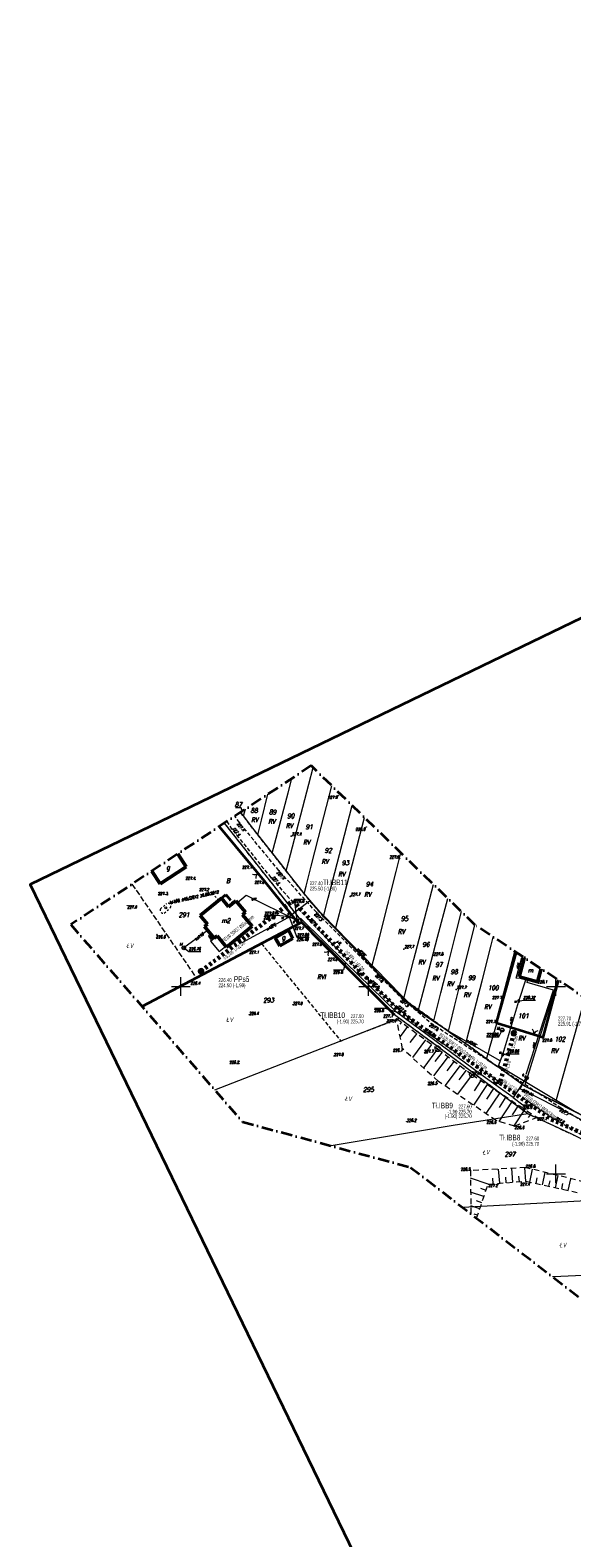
# Model space of a CAD drawing. Header units: millimetres. Extents: x 7436010 to 7436992, y 5663514 to 5666647.
# Tile 15 of 45: x 7436010 to 7436154, y 5664053 to 5664455. Entities that reach past the tile are written whole.
import ezdxf
from ezdxf.enums import TextEntityAlignment as Align

# ---------------------------------------------------------------- set-up
doc = ezdxf.new("R2010")
doc.units = ezdxf.units.MM
doc.header["$PDSIZE"] = 1
for name, pattern in [('0.7_0.7', [1.4, 0.7, -0.7]), ('1', [0]), ('2_EGBU_A', [0]), ('3', [1, 0.5, -0.5]), ('4', [2.5, 1.5, -1]), ('BZN', [2.5, 2, -0.5]), ('EGKK', [2, 1.5, -0.5]), ('GAK', [3.5, 2, -0.75, 0, -0.75]), ('GDE', [0]), ('GUZ', [1.5, 1, -0.5]), ('KOU', [1.5, 1, -0.5]), ('UBE', [0]), ('UPE', [2, 1, 1])]:
    doc.linetypes.add(name, pattern=pattern)
for name, color, linetype, lineweight in [('1 OGRODZENIE', 7, 'BGT', 35), ('2 BRAMY FURTKI', 7, 'Continuous', 18), ('31 SZAMBO OSADNIK', 34, 'Continuous', 18), ('43 RZĘDNE KL', 34, 'Continuous', 18), ('9 JEZDNIA GRUNTOWA', 7, 'KOU', 18), ('_BB_Kanalizacja ciśnieniowa przydomowa - trasa', 64, '0.7_0.7', 60), ('_CC_Przepompownia przydomowa - plamki', 3, 'Continuous', 40), ('_CC_Przepompownia przydomowa - symbol', 1, 'Continuous', 40), ('DZIALKI_SYT-WYS_T_0', 7, 'Continuous', 18), ('Działki zarys', 7, 'Continuous', 18), ('EBTPO_L_2', 7, '1', 18), ('EBUOA_T_0', 7, 'Continuous', 18), ('EBUOA_T_1', 7, 'Continuous', 18), ('EBUPO_L_0', 7, '4', 18), ('EBUPO_L_1', 7, 'BZN', 35), ('EBUPP_L_0', 7, '1', 50), ('EBUPP_L_1', 7, '1', 50), ('EDZPD_L_1', 7, 'GDE', 18), ('EGBB_E_T_0', 7, 'Continuous', 18), ('EGBB_L_0', 7, '2_EGBU_A', 50), ('EKLPK_L_0', 96, 'EGKK', 18), ('EKLTK_T_0', 96, 'Continuous', 18), ('Numery działek uzupełnienie', 7, 'Continuous', 18), ('Podzial_sekcyjny_krzyze', 7, 'Continuous', 13), ('PunPOMIAR1', 7, 'Continuous', 18), ('RzedPOMIAR1', 7, 'Continuous', 18), ('SIEC_KANALIZACJI_SANITARNEJ_L_0', 34, '3', 18), ('SZOPO_L_0', 7, 'BGT', 35), ('SZOPO_T_0', 7, 'Continuous', 18), ('SZZPZ_T_0', 7, 'Continuous', 18), ('UEEOA_T_0', 1, 'Continuous', 18), ('UEEOC_T_0', 1, 'Continuous', 18), ('UEEOO_T_0', 1, 'Continuous', 18), ('UEEPA_T_0', 1, 'Continuous', 18), ('UEEPB_L_0', 1, 'UBE', 18), ('UEEPON_L_0', 1, 'UPE', 18), ('UKKOA_T_3', 34, 'Continuous', 18), ('UKKOC_T_2', 34, 'Continuous', 18), ('UKKOO_T_2', 34, 'Continuous', 18), ('UKKPA_T_6', 34, 'Continuous', 18), ('UKKPOR_L_3', 34, '1', 18), ('UWWOA_T_0', 5, 'Continuous', 18), ('UWWOO_T_0', 5, 'Continuous', 18), ('UWWPA_T_0', 5, 'Continuous', 18), ('UWWPO_L_0', 5, '1', 18), ('UŻYTKI LINIE', 96, 'GUZ', 18), ('UŻYTKI OZNACZENIE', 96, 'Continuous', 18), ('WUKOS_T_0', 7, 'Continuous', 18), ('WUKOS_T_1', 7, 'Continuous', 18), ('WUKPS_L_2', 7, '4', 18), ('ZAKRES MAPY', 1, 'GAK', 35)]:
    doc.layers.add(name, color=color, linetype=linetype, lineweight=lineweight)
doc.layers.add('_CC Tłoczny PRZYDOMOWA_ tekst', color=64, linetype='Continuous')
doc.layers.add('_map', color=7, linetype='Continuous')
doc.layers.add('RAMA WYPLOT', color=3, linetype='Continuous', lineweight=35, plot=False)
doc.styles.add('K1_ACAD', font='romans.shx', dxfattribs={"width": 0.8, "oblique": 12})
doc.styles.add('PLAN 1 pop.', font='ARIALN.TTF', dxfattribs={"width": 0.8})
doc.styles.add('PLAN 2 pop.', font='ARIALN.TTF', dxfattribs={"width": 0.8})
doc.linetypes.add('BGT', pattern='A,3.75,[133,ltypeshp.shx,S=0.1875,R=0,X=0,Y=0],3.75', length=7.5)

# ---------------------------------------------------------------- blocks, each defined once
blk = doc.blocks.new('BUIB04_01')
at = {"linetype": 'Continuous'}
blk.add_circle((0, 0), 0.25, dxfattribs=at)
blk = doc.blocks.new('BGB')
at = {"linetype": 'Continuous'}
for centre, start, end in [((-1.5, 0), 359.9995, 60), ((1.5, 0), 120, 180.0005)]:
    blk.add_arc(centre, 1.5, start, end, dxfattribs=at)
blk = doc.blocks.new('DLI')
at = {"linetype": 'Continuous'}
blk.add_circle((0, 0), 0.045, dxfattribs=at)
for centre, start, end in [((-0.36, 0.12), 102.1445, 221.86), ((0, 0.38), 30.1401, 149.8599), ((0.36, 0.12), 318.14, 77.8555), ((-0.22, -0.3), 174.1482, 293.8542), ((0.22, -0.3), 246.1458, 5.8518)]:
    blk.add_arc(centre, 0.375, start, end, dxfattribs=at)
blk = doc.blocks.new('STE')
at = {"linetype": 'Continuous'}
for p, q in [((0.5, 0.25), (-0.5, 0.25)), ((-0.5, 0.25), (-0.5, -0.25)), ((0.5, -0.25), (0.5, 0.25)), ((-0.5, -0.25), (0.5, -0.25))]:
    blk.add_line(p, q, dxfattribs=at)
blk = doc.blocks.new('SZB')
at = {"linetype": 'Continuous'}
blk.add_line((-0.5, 0), (0.5, 0), dxfattribs=at)
blk.add_circle((0, 0), 0.5, dxfattribs=at)
blk = doc.blocks.new('WLM')
at = {"linetype": 'Continuous'}
for p, q in [((0.25, 0.25), (-0.25, 0.25)), ((-0.25, 0.25), (-0.25, -0.25)), ((0.25, -0.25), (0.25, 0.25)), ((-0.25, -0.25), (0.25, -0.25))]:
    blk.add_line(p, q, dxfattribs=at)
blk = doc.blocks.new('ZAS')
at = {"linetype": 'Continuous'}
for radius in [0.2, 0.175, 0.15, 0.125, 0.1, 0.075, 0.05, 0.025, 0.00715]:
    blk.add_circle((0, 0), radius, dxfattribs=at)
blk = doc.blocks.new('WSP')
at = {"linetype": 'Continuous'}
blk.add_circle((0, 0), 0.045, dxfattribs=at)
blk = doc.blocks.new('WLZ')
at = {"linetype": 'Continuous'}
blk.add_circle((0, 0), 0.25, dxfattribs=at)
blk = doc.blocks.new('STUDZ')
at = {"layer": '1 OGRODZENIE', "flags": 128}
for points in [[(7436081.44, 5664216.74), (7436039.73, 5664194.63)], [(7436150.57, 5664201.72), (7436146.47, 5664186.36), (7436141.59, 5664187.9), (7436134.12, 5664190.2), (7436139.21, 5664209.25)]]:
    blk.add_lwpolyline(points, dxfattribs=at)
at = {"layer": '43 RZĘDNE KL', "flags": 128}
blk.add_lwpolyline([(7436131.5, 5664186.57), (7436134.74, 5664186.57), (7436135.67, 5664188.37)], dxfattribs=at)
at = {"layer": '9 JEZDNIA GRUNTOWA', "flags": 128}
for points in [[(7436062.24, 5664244.01), (7436063.56, 5664242.04), (7436074.07, 5664228.97), (7436084.03, 5664217.83), (7436100.49, 5664201.14), (7436107.48, 5664194.42), (7436114.99, 5664188.15)], [(7436151.37, 5664167.53), (7436116.75, 5664190.13), (7436109.04, 5664196.7), (7436102.4, 5664203.34), (7436086.23, 5664219.71), (7436076.21, 5664230.83), (7436065.63, 5664243.71), (7436064.43, 5664245.46)], [(7436114.99, 5664188.15), (7436149.64, 5664164.56)], [(7436183.73, 5664150.27), (7436169.13, 5664156.64), (7436151.37, 5664167.53)], [(7436182.43, 5664147.56), (7436167.77, 5664154.1), (7436149.64, 5664164.56)]]:
    blk.add_lwpolyline(points, dxfattribs=at)
at = {"layer": 'Działki zarys', "flags": 128}
for points in [[(7436113.12, 5664161.31), (7436090.09, 5664157.48)], [(7436151.33, 5664122.66), (7436149.07, 5664122.57)]]:
    blk.add_lwpolyline(points, dxfattribs=at)
at = {"layer": 'EBTPO_L_2'}
for p, q in [((7436058.02, 5664213.98), (7436057.37, 5664213.43)), ((7436057.37, 5664213.43), (7436057.6, 5664213.16)), ((7436057.6, 5664213.16), (7436058.24, 5664213.71)), ((7436057.82, 5664212.89), (7436057.6, 5664213.16)), ((7436058.46, 5664213.44), (7436057.82, 5664212.89)), ((7436058.05, 5664212.63), (7436057.82, 5664212.89)), ((7436058.27, 5664212.37), (7436057.94, 5664212.1)), ((7436057.94, 5664212.1), (7436060.25, 5664209.31)), ((7436058.69, 5664213.17), (7436058.05, 5664212.63)), ((7436058.05, 5664212.63), (7436058.27, 5664212.37)), ((7436058.27, 5664212.37), (7436058.91, 5664212.9)), ((7436060.25, 5664209.31), (7436061.98, 5664210.74))]:
    blk.add_line(p, q, dxfattribs=at)
at = {"layer": 'EBUPO_L_0'}
blk.add_line((7436141.56, 5664207.59), (7436141.59, 5664207.68), dxfattribs=at)
at = {"layer": 'EBUPO_L_1'}
for p, q in [((7436060.85, 5664223.59), (7436062.02, 5664224.56)), ((7436062.02, 5664224.56), (7436063.93, 5664222.25))]:
    blk.add_line(p, q, dxfattribs=at)
at = {"layer": 'EBUPP_L_0'}
for p, q in [((7436075.14, 5664212.99), (7436078.7, 5664215.05)), ((7436078.7, 5664215.05), (7436079.89, 5664212.81)), ((7436076.42, 5664210.8), (7436075.14, 5664212.99)), ((7436079.89, 5664212.81), (7436076.42, 5664210.8)), ((7436141.56, 5664207.59), (7436140.18, 5664202.57)), ((7436141.84, 5664207.51), (7436141.56, 5664207.59)), ((7436140.18, 5664202.57), (7436145.11, 5664201.21)), ((7436145.11, 5664201.21), (7436146.08, 5664204.7))]:
    blk.add_line(p, q, dxfattribs=at)
at = {"layer": 'EBUPP_L_1'}
for p, q in [((7436051.48, 5664231.94), (7436049.21, 5664235.38)), ((7436042.25, 5664230.77), (7436044.53, 5664227.35)), ((7436044.53, 5664227.35), (7436051.48, 5664231.94))]:
    blk.add_line(p, q, dxfattribs=at)
at = {"layer": 'EDZPD_L_1'}
for p, q in [((7436084.16, 5664253.94), (7436085.31, 5664258.38)), ((7436078.6, 5664251.64), (7436079.6, 5664255.5)), ((7436071.52, 5664244.35), (7436073.22, 5664251.28)), ((7436075.1, 5664238.18), (7436078.6, 5664251.64)), ((7436078.73, 5664233.11), (7436084.16, 5664253.94)), ((7436086.73, 5664239.7), (7436090.3, 5664253.52)), ((7436065.9, 5664246.43), (7436066.99, 5664245.07)), ((7436066.74, 5664245.38), (7436067.27, 5664247.34)), ((7436092.33, 5664235.24), (7436095.7, 5664248.26)), ((7436065.72, 5664238.43), (7436061.62, 5664243.6)), ((7436066.99, 5664245.07), (7436069.13, 5664242.24)), ((7436069.13, 5664242.24), (7436070.83, 5664240.09)), ((7436070.53, 5664240.47), (7436071.52, 5664244.35)), ((7436095.77, 5664232.74), (7436098.97, 5664245.08)), ((7436070.7, 5664232.06), (7436065.72, 5664238.43)), ((7436070.83, 5664240.09), (7436073.76, 5664236.34)), ((7436074.38, 5664235.55), (7436075.1, 5664238.18)), ((7436084.78, 5664232.06), (7436086.73, 5664239.7)), ((7436073.76, 5664236.34), (7436076.49, 5664232.87)), ((7436089.31, 5664223.57), (7436092.33, 5664235.24)), ((7436107.44, 5664230.67), (7436108.7, 5664235.61)), ((7436075.77, 5664225.66), (7436070.7, 5664232.06)), ((7436076.49, 5664232.87), (7436078.82, 5664229.88)), ((7436078.11, 5664230.8), (7436078.73, 5664233.11)), ((7436083.43, 5664226.78), (7436084.78, 5664232.06)), ((7436091.88, 5664217.78), (7436095.77, 5664232.74)), ((7436102.93, 5664213.07), (7436107.44, 5664230.67)), ((7436078.82, 5664229.88), (7436082.87, 5664224.72)), ((7436082.86, 5664224.72), (7436083.43, 5664226.78)), ((7436112.16, 5664207.17), (7436117.37, 5664227.18)), ((7436081.21, 5664218.74), (7436075.77, 5664225.66)), ((7436082.87, 5664224.72), (7436083.78, 5664223.63)), ((7436083.78, 5664223.63), (7436087.57, 5664219.19)), ((7436088.01, 5664218.67), (7436089.31, 5664223.57)), ((7436118.47, 5664213.12), (7436121.2, 5664223.45)), ((7436082.36, 5664217.24), (7436081.21, 5664218.74)), ((7436087.57, 5664219.19), (7436088.21, 5664218.43)), ((7436088.21, 5664218.43), (7436089.1, 5664217.55)), ((7436123.41, 5664214.39), (7436124.79, 5664219.95)), ((7436082.36, 5664217.24), (7436039.83, 5664194.51)), ((7436092.18, 5664207.42), (7436082.36, 5664217.24)), ((7436089.1, 5664217.55), (7436091.35, 5664215.28)), ((7436091.25, 5664215.38), (7436091.88, 5664217.78)), ((7436091.35, 5664215.28), (7436092.97, 5664213.61)), ((7436121.33, 5664206.25), (7436123.41, 5664214.39)), ((7436125.43, 5664204.59), (7436128.39, 5664216.46)), ((7436092.97, 5664213.61), (7436096.6, 5664209.75)), ((7436101.73, 5664208.39), (7436102.93, 5664213.07)), ((7436115.05, 5664200.19), (7436118.47, 5664213.12)), ((7436130.3, 5664201.51), (7436132.75, 5664210.99)), ((7436132.75, 5664210.99), (7436133.3, 5664213.17)), ((7436102.25, 5664197.12), (7436092.18, 5664207.42)), ((7436096.6, 5664209.75), (7436100.26, 5664205.93)), ((7436100.26, 5664205.93), (7436101.26, 5664204.91)), ((7436100.89, 5664205.29), (7436101.73, 5664208.39)), ((7436109.66, 5664197.5), (7436112.16, 5664207.17)), ((7436119.34, 5664198.3), (7436121.33, 5664206.25)), ((7436138.24, 5664204.15), (7436139.61, 5664208.99)), ((7436101.26, 5664204.91), (7436102.57, 5664203.57)), ((7436102.57, 5664203.57), (7436105.62, 5664200.41)), ((7436122.95, 5664194.62), (7436125.43, 5664204.59)), ((7436135.54, 5664194.68), (7436138.24, 5664204.15)), ((7436105.62, 5664200.41), (7436108.31, 5664197.66)), ((7436113.37, 5664193.78), (7436115.05, 5664200.19)), ((7436118.18, 5664193.66), (7436119.34, 5664198.3)), ((7436127.85, 5664191.95), (7436130.3, 5664201.51)), ((7436150.45, 5664201.8), (7436141.62, 5664173.44)), ((7436106.94, 5664192.44), (7436102.25, 5664197.12)), ((7436108.31, 5664197.66), (7436109.54, 5664196.42)), ((7436109.38, 5664196.58), (7436109.66, 5664197.5)), ((7436109.54, 5664196.42), (7436112.01, 5664194.76)), ((7436112.01, 5664194.76), (7436118.47, 5664190.11)), ((7436121.77, 5664189.82), (7436122.95, 5664194.62)), ((7436132.47, 5664184.04), (7436135.54, 5664194.68)), ((7436149.98, 5664169.19), (7436157.79, 5664196.94)), ((7436059.06, 5664172.41), (7436108.22, 5664191.5)), ((7436112.52, 5664188.31), (7436106.94, 5664192.44)), ((7436117.45, 5664190.85), (7436118.18, 5664193.66)), ((7436118.47, 5664190.11), (7436123.13, 5664186.78)), ((7436121.32, 5664188.07), (7436121.77, 5664189.82)), ((7436126.29, 5664185.82), (7436127.85, 5664191.95)), ((7436122.89, 5664180.68), (7436112.52, 5664188.31)), ((7436123.13, 5664186.78), (7436126.56, 5664184.32)), ((7436126, 5664184.72), (7436126.29, 5664185.82)), ((7436126.56, 5664184.32), (7436130.43, 5664181.5)), ((7436131.51, 5664180.71), (7436132.01, 5664182.39)), ((7436132.01, 5664182.39), (7436132.47, 5664184.04)), ((7436128.34, 5664176.62), (7436122.89, 5664180.68)), ((7436130.43, 5664181.5), (7436134.23, 5664178.73)), ((7436141.62, 5664173.44), (7436134.23, 5664178.73)), ((7436137.3, 5664169.87), (7436128.34, 5664176.62)), ((7436142.54, 5664166.01), (7436137.3, 5664169.87)), ((7436190.59, 5664148.29), (7436141.62, 5664173.44)), ((7436142.54, 5664166.01), (7436122.62, 5664162.89)), ((7436154.19, 5664160.56), (7436142.54, 5664166.01)), ((7436122.62, 5664162.89), (7436113.12, 5664161.31)), ((7436189.72, 5664143.15), (7436154.19, 5664160.56)), ((7436164.67, 5664143.19), (7436125.12, 5664141.04)), ((7436183.83, 5664123.99), (7436151.33, 5664122.66))]:
    blk.add_line(p, q, dxfattribs=at)
at = {"layer": 'EGBB_L_0'}
for p, q in [((7436055.21, 5664218.95), (7436060.85, 5664223.59)), ((7436060.85, 5664223.59), (7436062.75, 5664221.28)), ((7436062.75, 5664221.28), (7436064.7, 5664222.88)), ((7436064.7, 5664222.88), (7436067.26, 5664219.78)), ((7436057.12, 5664216.63), (7436055.21, 5664218.95)), ((7436067.26, 5664219.78), (7436066.49, 5664219.14)), ((7436066.49, 5664219.14), (7436069.03, 5664216.06)), ((7436056.35, 5664216), (7436057.12, 5664216.63)), ((7436058.91, 5664212.9), (7436056.35, 5664216)), ((7436069.03, 5664216.06), (7436062.23, 5664210.45)), ((7436059.68, 5664213.53), (7436058.91, 5664212.9)), ((7436062.23, 5664210.45), (7436059.68, 5664213.53))]:
    blk.add_line(p, q, dxfattribs=at)
at = {"layer": 'EKLPK_L_0'}
blk.add_line((7436036.99, 5664227.29), (7436054.21, 5664202.19), dxfattribs=at)
at = {"layer": 'Numery działek uzupełnienie', "flags": 128}
blk.add_lwpolyline([(7436066.53, 5664246.38), (7436066.13, 5664247.68), (7436064.6, 5664247.68)], dxfattribs=at)
at = {"layer": 'Podzial_sekcyjny_krzyze', "color": 7, "lineweight": 13}
for p, q in [((7436050, 5664197.5), (7436050, 5664202.5)), ((7436100, 5664197.5), (7436100, 5664202.5)), ((7436150, 5664197.5), (7436150, 5664202.5)), ((7436047.5, 5664200), (7436052.5, 5664200)), ((7436097.5, 5664200), (7436102.5, 5664200)), ((7436147.5, 5664200), (7436152.5, 5664200)), ((7436147.5, 5664150), (7436152.5, 5664150)), ((7436150, 5664147.5), (7436150, 5664152.5))]:
    blk.add_line(p, q, dxfattribs=at)
at = {"layer": 'PunPOMIAR1'}
for p in [(7436065.63, 5664243.71), (7436063.56, 5664242.04), (7436079.44, 5664240.06), (7436076.21, 5664230.83), (7436074.07, 5664228.97), (7436095.11, 5664223.97), (7436086.23, 5664219.71), (7436084.03, 5664217.83), (7436109.44, 5664209.99), (7436102.4, 5664203.34), (7436100.49, 5664201.14), (7436123.44, 5664199.2), (7436107.48, 5664194.42), (7436109.04, 5664196.7), (7436116.75, 5664190.13), (7436134.12, 5664190.2), (7436114.99, 5664188.15), (7436146.47, 5664186.36), (7436151.37, 5664167.53), (7436149.64, 5664164.56)]:
    blk.add_point(p, dxfattribs=at)
at = {"layer": 'RAMA WYPLOT', "flags": 128}
blk.add_lwpolyline([(7436354.96, 5663513.71), (7436622.33, 5663643.03), (7436277.24, 5664356.53), (7436009.87, 5664227.21)], close=True, dxfattribs=at)
at = {"layer": 'SIEC_KANALIZACJI_SANITARNEJ_L_0'}
for p, q in [((7436044.61, 5664220.69), (7436046.28, 5664222.17)), ((7436058.55, 5664224.52), (7436047.15, 5664221.94)), ((7436060.11, 5664222.99), (7436058.55, 5664224.52)), ((7436045.61, 5664219.57), (7436047.28, 5664221.05))]:
    blk.add_line(p, q, dxfattribs=at)
for centre, radius, start, end in [((7436046.54, 5664221.4), 0.816, 334.879, 108.6416), ((7436045.33, 5664220.33), 0.807, 153.3034, 290.2172)]:
    blk.add_arc(centre, radius, start, end, dxfattribs=at)
at = {"layer": 'SZOPO_L_0'}
for p, q in [((7436060.27, 5664242.7), (7436068.92, 5664232.19)), ((7436068.92, 5664232.19), (7436072.22, 5664228.19)), ((7436072.22, 5664228.19), (7436081.44, 5664216.74)), ((7436081.44, 5664216.74), (7436082.18, 5664217.14)), ((7436082.18, 5664217.14), (7436087.59, 5664211.66)), ((7436087.59, 5664211.66), (7436091.72, 5664207.61)), ((7436091.72, 5664207.61), (7436106.9, 5664192.54))]:
    blk.add_line(p, q, dxfattribs=at)
at = {"layer": 'UEEOA_T_0'}
for p, q in [((7436081.02, 5664217.57), (7436080.32, 5664223.29)), ((7436080.32, 5664223.29), (7436082.99, 5664223.29)), ((7436093.93, 5664206.35), (7436093.36, 5664204.47)), ((7436090.69, 5664204.47), (7436093.36, 5664204.47)), ((7436101.66, 5664194.21), (7436104.33, 5664194.21)), ((7436107.51, 5664193.14), (7436104.33, 5664194.21)), ((7436138.6, 5664170.36), (7436141.17, 5664168.43)), ((7436141.17, 5664168.43), (7436143.81, 5664168.43))]:
    blk.add_line(p, q, dxfattribs=at)
at = {"layer": 'UEEPB_L_0'}
blk.add_line((7436142.17, 5664175.75), (7436138.6, 5664170.36), dxfattribs=at)
at = {"layer": 'UEEPON_L_0'}
for p, q in [((7436065.09, 5664222.41), (7436067.45, 5664224.34)), ((7436067.45, 5664224.34), (7436081.02, 5664217.57)), ((7436082.01, 5664218.09), (7436081.4, 5664217.82)), ((7436093.93, 5664206.35), (7436082.01, 5664218.09)), ((7436081.4, 5664217.82), (7436081.02, 5664217.57)), ((7436107.51, 5664193.14), (7436093.93, 5664206.35)), ((7436139.38, 5664202.18), (7436140.93, 5664207.76)), ((7436140.93, 5664207.76), (7436141.56, 5664207.59)), ((7436141.47, 5664201.99), (7436139.38, 5664202.18)), ((7436142.54, 5664201.91), (7436141.47, 5664201.99)), ((7436142.29, 5664201.04), (7436142.54, 5664201.91)), ((7436142.1, 5664176.58), (7436149.39, 5664198.97)), ((7436149.39, 5664198.97), (7436142.29, 5664201.04)), ((7436129.97, 5664176.52), (7436107.51, 5664193.14)), ((7436138.6, 5664170.36), (7436129.97, 5664176.52)), ((7436142.17, 5664175.75), (7436138.6, 5664170.36)), ((7436142.02, 5664175.83), (7436140.37, 5664172.59)), ((7436141.05, 5664172.42), (7436140.37, 5664172.59)), ((7436190.39, 5664147.14), (7436141.05, 5664172.42))]:
    blk.add_line(p, q, dxfattribs=at)
at = {"layer": 'UKKOC_T_2'}
for p, q in [((7436050.8, 5664210.31), (7436052.11, 5664209.3)), ((7436052.11, 5664209.3), (7436055.37, 5664209.3))]:
    blk.add_line(p, q, dxfattribs=at)
at = {"layer": 'UKKPOR_L_3'}
for p, q in [((7436056.43, 5664214.42), (7436050.8, 5664210.31)), ((7436057.19, 5664214.98), (7436056.43, 5664214.42))]:
    blk.add_line(p, q, dxfattribs=at)
at = {"layer": 'UWWOA_T_0'}
for p, q in [((7436072.3, 5664218.9), (7436075.39, 5664218.9)), ((7436078.25, 5664218.64), (7436075.39, 5664218.9)), ((7436078.86, 5664218.54), (7436080.9, 5664213.14)), ((7436080.9, 5664213.14), (7436084.22, 5664213.14)), ((7436140.09, 5664196.11), (7436141.22, 5664196.36)), ((7436141.22, 5664196.36), (7436144.54, 5664196.36)), ((7436135.83, 5664181.86), (7436136.93, 5664182.06)), ((7436136.93, 5664182.06), (7436140.22, 5664182.06))]:
    blk.add_line(p, q, dxfattribs=at)
at = {"layer": 'UWWPO_L_0'}
for p, q in [((7436084.34, 5664222.75), (7436078.86, 5664218.54)), ((7436112.31, 5664194.07), (7436084.34, 5664222.75)), ((7436078.51, 5664218.33), (7436066.32, 5664211.63)), ((7436078.51, 5664218.33), (7436078.25, 5664218.64)), ((7436078.86, 5664218.54), (7436078.51, 5664218.33)), ((7436066.32, 5664211.63), (7436065.45, 5664213.11)), ((7436140.09, 5664196.11), (7436142.02, 5664202.07)), ((7436120.6, 5664188.48), (7436112.31, 5664194.07)), ((7436135.83, 5664181.86), (7436140.09, 5664196.11)), ((7436134.91, 5664180.21), (7436120.6, 5664188.48)), ((7436134.73, 5664178.81), (7436135.83, 5664181.86)), ((7436154.21, 5664167.05), (7436134.73, 5664178.81)), ((7436135.18, 5664180.05), (7436134.91, 5664180.21)), ((7436174.92, 5664156.03), (7436154.21, 5664167.05))]:
    blk.add_line(p, q, dxfattribs=at)
at = {"layer": 'UŻYTKI LINIE', "flags": 128}
for points in [[(7436206.19, 5664148.44), (7436190.59, 5664148.29), (7436141.62, 5664173.44), (7436134.23, 5664178.73), (7436130.43, 5664181.5), (7436126.56, 5664184.32), (7436123.13, 5664186.78), (7436118.47, 5664190.11), (7436112.01, 5664194.76), (7436109.54, 5664196.42), (7436108.31, 5664197.66), (7436105.62, 5664200.41), (7436102.57, 5664203.57), (7436101.26, 5664204.91), (7436100.26, 5664205.93), (7436096.6, 5664209.75), (7436092.97, 5664213.61), (7436091.35, 5664215.28), (7436089.1, 5664217.55), (7436088.21, 5664218.43), (7436087.57, 5664219.19), (7436083.78, 5664223.63), (7436082.87, 5664224.72), (7436078.82, 5664229.88), (7436076.49, 5664232.87), (7436073.76, 5664236.34), (7436070.83, 5664240.09), (7436069.13, 5664242.24), (7436066.99, 5664245.07), (7436065.9, 5664246.43)], [(7436276.33, 5664075.95), (7436256.87, 5664094.47), (7436242.69, 5664108.29), (7436226.64, 5664128.3), (7436226.02, 5664140.26), (7436224.85, 5664141.83), (7436219.25, 5664143.57), (7436189.72, 5664143.15), (7436154.19, 5664160.56), (7436142.54, 5664166.01), (7436137.3, 5664169.87), (7436128.34, 5664176.62), (7436122.89, 5664180.68), (7436112.52, 5664188.31), (7436106.94, 5664192.44), (7436102.25, 5664197.12), (7436092.18, 5664207.42), (7436082.36, 5664217.24), (7436081.21, 5664218.74), (7436075.77, 5664225.66), (7436070.7, 5664232.06), (7436065.72, 5664238.43), (7436061.62, 5664243.6)], [(7436054.21, 5664202.19), (7436071.5, 5664211.43), (7436082.36, 5664217.24)], [(7436071.5, 5664211.43), (7436092.65, 5664185.45)], [(7436092.65, 5664185.45), (7436108.22, 5664191.5)]]:
    blk.add_lwpolyline(points, dxfattribs=at)
at = {"layer": 'WUKPS_L_2'}
for p, q in [((7436109.12, 5664183.38), (7436107.52, 5664191.42)), ((7436107.52, 5664191.42), (7436118.47, 5664183.37)), ((7436108.8, 5664190.48), (7436108.42, 5664189.96)), ((7436118.67, 5664174.66), (7436109.12, 5664183.38)), ((7436118.47, 5664183.37), (7436127.63, 5664176.49)), ((7436134.09, 5664164.2), (7436118.67, 5664174.66)), ((7436127.63, 5664176.49), (7436145.02, 5664165.04)), ((7436138.99, 5664162.73), (7436134.09, 5664164.2)), ((7436145.02, 5664165.04), (7436138.99, 5664162.73)), ((7436141.9, 5664151.67), (7436127.19, 5664150.91)), ((7436127.19, 5664150.91), (7436127.34, 5664139.34)), ((7436140.24, 5664147.92), (7436140.1, 5664149.75)), ((7436157.67, 5664147.81), (7436141.9, 5664151.67)), ((7436128.86, 5664138.16), (7436131.92, 5664147.27)), ((7436131.36, 5664145.61), (7436129.17, 5664146.35)), ((7436131.92, 5664147.27), (7436141.98, 5664148.05)), ((7436133.26, 5664147.38), (7436133.11, 5664149.31)), ((7436136.75, 5664147.65), (7436136.6, 5664149.53)), ((7436141.98, 5664148.05), (7436156.54, 5664144.88)), ((7436144.71, 5664147.45), (7436145.08, 5664149.13)), ((7436148.13, 5664146.7), (7436148.49, 5664148.34)), ((7436151.55, 5664145.95), (7436151.9, 5664147.54)), ((7436130.25, 5664142.3), (7436128.67, 5664142.83)), ((7436129.13, 5664138.98), (7436128.17, 5664139.3))]:
    blk.add_line(p, q, dxfattribs=at)
at = {"layer": 'WUKPS_L_2', "linetype": 'Continuous'}
for p, q in [((7436110.41, 5664189.3), (7436108.47, 5664186.65)), ((7436112.88, 5664187.48), (7436111.08, 5664185.03)), ((7436115.25, 5664185.74), (7436111.8, 5664181.05)), ((7436118.47, 5664183.37), (7436114.82, 5664178.41)), ((7436116.86, 5664184.56), (7436115.06, 5664182.11)), ((7436119.63, 5664182.5), (7436117.71, 5664179.94)), ((7436121.23, 5664181.3), (7436117.38, 5664176.17)), ((7436124.43, 5664178.89), (7436120.38, 5664173.5)), ((7436122.83, 5664180.1), (7436120.9, 5664177.52)), ((7436127.63, 5664176.49), (7436123.74, 5664171.31)), ((7436126.03, 5664177.69), (7436124.09, 5664175.11)), ((7436131.66, 5664173.84), (7436128.02, 5664168.32)), ((7436129.99, 5664174.94), (7436128.18, 5664172.19)), ((7436135, 5664171.64), (7436131.33, 5664166.07)), ((7436133.33, 5664172.74), (7436131.5, 5664169.97)), ((7436136.67, 5664170.54), (7436134.83, 5664167.74)), ((7436138.34, 5664169.44), (7436134.76, 5664164)), ((7436140.01, 5664168.34), (7436138.33, 5664165.78)), ((7436141.68, 5664167.24), (7436138.76, 5664162.8)), ((7436143.35, 5664166.14), (7436142.63, 5664165.04)), ((7436135, 5664147.51), (7436134.71, 5664151.3)), ((7436138.49, 5664147.78), (7436138.21, 5664151.48)), ((7436141.98, 5664148.05), (7436141.7, 5664151.66)), ((7436143, 5664147.83), (7436143.75, 5664151.22)), ((7436146.42, 5664147.08), (7436147.15, 5664150.39)), ((7436131.92, 5664147.27), (7436127.21, 5664148.86)), ((7436149.84, 5664146.32), (7436150.55, 5664149.55)), ((7436153.26, 5664145.57), (7436153.95, 5664148.72)), ((7436130.81, 5664143.95), (7436127.26, 5664145.15)), ((7436129.69, 5664140.64), (7436127.31, 5664141.44))]:
    blk.add_line(p, q, dxfattribs=at)
at = {"layer": 'WUKPS_L_2'}
for p in [(7436138.34, 5664169.44), (7436145.02, 5664165.04)]:
    blk.add_point(p, dxfattribs=at)
at = {"layer": 'ZAKRES MAPY', "ltscale": 1.5}
blk.add_lwpolyline([(7436374.97, 5664551.12), (7436314.26, 5664327.89), (7436265.48, 5664145.73), (7436190.34, 5664175.36), (7436128.48, 5664216.37), (7436084.76, 5664258.91), (7436020.69, 5664216.5), (7436066.47, 5664163.89), (7436111.25, 5664151.74), (7436188.88, 5664091.86), (7436214.32, 5664064.98), (7436222.62, 5664010.82)], dxfattribs=at)
at = {"layer": '2 BRAMY FURTKI', "rotation": 342.4856704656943}
blk.add_blockref('BGB', (7436144.03, 5664187.13), dxfattribs=at)
at = {"layer": '31 SZAMBO OSADNIK'}
blk.add_blockref('SZB', (7436135.67, 5664188.37), dxfattribs=at)
at = {"layer": 'EBUOA_T_0'}
blk.add_blockref('BUIB04_01', (7436061.98, 5664224.14), dxfattribs=at)
at = {"layer": 'SIEC_KANALIZACJI_SANITARNEJ_L_0', "rotation": 269.9999974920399}
blk.add_blockref('WLZ', (7436045.99, 5664220.96), dxfattribs=at)
at = {"layer": 'SZOPO_T_0'}
for p, rotation in [((7436070.57, 5664230.19), 129.5226430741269), ((7436089.66, 5664209.63), 135.5603253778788)]:
    blk.add_blockref('BGB', p, dxfattribs=dict(at, rotation=rotation))
at = {"layer": 'SZZPZ_T_0'}
for p, rotation in [((7436118.47, 5664183.37), 0.06170756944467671), ((7436127.63, 5664176.49), 0.06168024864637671)]:
    blk.add_blockref('DLI', p, dxfattribs=dict(at, rotation=rotation))
at = {"layer": 'UEEPA_T_0'}
for p, rotation in [((7436081.02, 5664217.57), 307.1303401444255), ((7436142.17, 5664175.75), 332.5076570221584)]:
    blk.add_blockref('STE', p, dxfattribs=dict(at, rotation=rotation))
at = {"layer": 'UKKPA_T_6'}
blk.add_blockref('SZB', (7436050.8, 5664210.31), dxfattribs=at)
at = {"layer": 'UWWPA_T_0'}
for name, p, rotation in [('ZAS', (7436078.25, 5664218.64), 299.5399987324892), ('ZAS', (7436078.86, 5664218.54), 28.8399992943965), ('WLM', (7436140.09, 5664196.11), 341.5693201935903), ('WLM', (7436135.83, 5664181.86), 333.6414666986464)]:
    blk.add_blockref(name, p, dxfattribs=dict(at, rotation=rotation))
at = {"layer": 'WUKOS_T_0'}
for p, rotation in [((7436092.02, 5664251.01), 0.06181685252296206), ((7436099.49, 5664242.54), 0.06181685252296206), ((7436108.38, 5664234.1), 0.0617895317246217), ((7436057.6, 5664224.72), 0.06184417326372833), ((7436043.67, 5664213.92), 0.06184417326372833), ((7436068.23, 5664209.53), 0.0617895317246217), ((7436117.38, 5664208.28), 0.06176221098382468), ((7436052.52, 5664201.52), 0.0617895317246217), ((7436145.11, 5664201.21), 0.06176221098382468), ((7436079.84, 5664195.11), 0.06176221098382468), ((7436136.01, 5664196.62), 0.06173489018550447), ((7436068.21, 5664192.44), 0.06176221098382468), ((7436107.52, 5664191.42), 0.06173489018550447), ((7436109.12, 5664183.38), 0.06170756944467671), ((7436118.47, 5664183.37), 0.06170756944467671), ((7436090.81, 5664181.48), 0.06170756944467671), ((7436118.67, 5664174.66), 0.06165292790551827), ((7436127.63, 5664176.49), 0.06168024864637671), ((7436110.22, 5664163.93), 0.06162560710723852), ((7436134.09, 5664164.2), 0.06162560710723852), ((7436138.99, 5664162.73), 0.06162560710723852), ((7436145.02, 5664165.04), 0.06165292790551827), ((7436127.19, 5664150.91), 0.06154364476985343), ((7436141.9, 5664151.67), 0.06157096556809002), ((7436131.92, 5664147.27), 0.06151632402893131), ((7436141.98, 5664148.05), 0.06154364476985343)]:
    blk.add_blockref('WSP', p, dxfattribs=dict(at, rotation=rotation))
for p in [(7436068.92, 5664232.19), (7436053.83, 5664228.53), (7436072.22, 5664228.19), (7436046.47, 5664224.44), (7436035.75, 5664221.56), (7436081.44, 5664216.74), (7436087.59, 5664211.66), (7436091.72, 5664207.61), (7436106.9, 5664192.54), (7436065.53, 5664179.42)]:
    blk.add_blockref('WSP', p, dxfattribs=at)
at = {"layer": '31 SZAMBO OSADNIK', "style": 'K1_ACAD', "oblique": 12, "width": 0.8}
blk.add_text('kl', height=0.75, dxfattribs=at).set_placement((7436134.22, 5664188.45))
at = {"layer": '43 RZĘDNE KL', "style": 'K1_ACAD', "oblique": 12, "width": 0.8}
blk.add_text('227.86', height=0.75, dxfattribs=at).set_placement((7436131.51, 5664186.83))
at = {"layer": '9 JEZDNIA GRUNTOWA', "style": 'K1_ACAD', "oblique": 12, "width": 0.8}
blk.add_text('j.tl.', height=0.75, rotation=314.6025, dxfattribs=at).set_placement((7436091.45, 5664211.95))
at = {"layer": 'DZIALKI_SYT-WYS_T_0', "style": 'K1_ACAD', "oblique": 12, "width": 0.8}
for s, p in [('90', (7436079.32, 5664245.47)), ('91', (7436084.21, 5664242.54)), ('92', (7436089.31, 5664236.29)), ('93', (7436093.87, 5664232.98)), ('94', (7436100.3, 5664227.28)), ('291', (7436050.86, 5664219.12)), ('95', (7436109.62, 5664218.08)), ('96', (7436115.36, 5664211.18)), ('97', (7436118.8, 5664205.81)), ('98', (7436122.88, 5664203.89)), ('99', (7436127.54, 5664202.32)), ('100', (7436133.28, 5664199.64)), ('293', (7436073.39, 5664196.34)), ('101', (7436141.3, 5664192.16)), ('102', (7436151.04, 5664185.95)), ('295', (7436100.03, 5664172.48)), ('297', (7436137.74, 5664155.27))]:
    blk.add_text(s, height=1.25, dxfattribs=at).set_placement(p, align=Align.MIDDLE)
at = {"layer": 'EBUOA_T_0', "style": 'K1_ACAD', "oblique": 12, "width": 0.8}
for s, p in [('g', (7436077.37, 5664212.92)), ('m', (7436143.23, 5664204.33))]:
    blk.add_text(s, height=1.25, rotation=0.0618, dxfattribs=at).set_placement(p, align=Align.MIDDLE)
at = {"layer": 'EBUOA_T_1', "style": 'K1_ACAD', "oblique": 12, "width": 0.8}
blk.add_text('g', height=1.25, dxfattribs=at).set_placement((7436046.63, 5664231.54), align=Align.MIDDLE)
at = {"layer": 'EGBB_E_T_0', "style": 'K1_ACAD', "oblique": 12, "width": 0.8}
blk.add_text('m2', height=1.25, dxfattribs=at).set_placement((7436062.02, 5664217.56), align=Align.MIDDLE)
at = {"layer": 'EKLTK_T_0', "style": 'K1_ACAD', "oblique": 12, "width": 0.8}
blk.add_text('B', height=1.25, dxfattribs=at).set_placement((7436062.12, 5664228.84), align=Align.TOP_LEFT)
at = {"layer": 'Numery działek uzupełnienie', "style": 'K1_ACAD', "oblique": 12, "width": 0.8}
for s, p in [('87', (7436065.36, 5664248.53)), ('88', (7436069.55, 5664246.93)), ('89', (7436074.49, 5664246.52))]:
    blk.add_text(s, height=1.25, dxfattribs=at).set_placement(p, align=Align.MIDDLE)
at = {"layer": 'RzedPOMIAR1', "style": 'K1_ACAD', "oblique": 12, "width": 0.8}
for s, rotation, p in [('227.4', 308.8039, (7436063.73, 5664242.04)), ('227.4', 309.4007, (7436064.92, 5664243.28)), ('227.4', 312.0214, (7436075.5, 5664230.3)), ('227.4', 311.7991, (7436074.23, 5664229)), ('227.4', 314.6025, (7436084.17, 5664217.85)), ('227.5', 314.6478, (7436085.53, 5664219.17)), ('227.6', 315, (7436101.73, 5664202.83)), ('227.6', 316.1282, (7436100.61, 5664201.19)), ('227.6', 320.1419, (7436107.62, 5664194.49)), ('227.5', 319.5644, (7436108.42, 5664196.11)), ('227.6', 326.8634, (7436116.18, 5664189.5)), ('227.6', 325.7526, (7436115.11, 5664188.19)), ('227.7', 328.4844, (7436150.84, 5664166.84)), ('227.6', 330.0174, (7436149.74, 5664164.64))]:
    blk.add_text(s, height=0.75, rotation=rotation, dxfattribs=at).set_placement(p)
for s, p in [('227.4', (7436079.6, 5664240.29)), ('227.7', (7436095.27, 5664224.2)), ('227.7', (7436109.6, 5664210.22)), ('227.7', (7436123.6, 5664199.43)), ('227.7', (7436131.34, 5664190.3)), ('227.8', (7436146.34, 5664185.31))]:
    blk.add_text(s, height=0.75, dxfattribs=at).set_placement(p)
at = {"layer": 'SIEC_KANALIZACJI_SANITARNEJ_L_0', "style": 'K1_ACAD', "oblique": 12, "width": 0.8}
blk.add_text('ks160 445/2012 10.08.2012', height=0.75, rotation=12.2648, dxfattribs=at).set_placement((7436047.09, 5664222.05))
at = {"layer": 'UEEOA_T_0', "style": 'K1_ACAD', "oblique": 12, "width": 0.8}
for s, p in [('226.8', (7436080.3, 5664223.15)), ('226.8', (7436090.61, 5664204.17)), ('226.8', (7436101.52, 5664193.97)), ('226.9', (7436141.09, 5664168.13))]:
    blk.add_text(s, height=0.75, dxfattribs=at).set_placement(p, align=Align.TOP_LEFT)
blk.add_text('e', height=0.75, dxfattribs=at).set_placement((7436079.86, 5664216.93))
blk.add_text('e', height=0.75, rotation=0.0617, dxfattribs=at).set_placement((7436140.96, 5664176.1))
at = {"layer": 'UEEOC_T_0', "style": 'K1_ACAD', "oblique": 12, "width": 0.8}
blk.add_text('227.44', height=0.75, rotation=332.8815, dxfattribs=at).set_placement((7436141.2, 5664172.75), align=Align.TOP_LEFT)
at = {"layer": 'UEEOO_T_0', "style": 'K1_ACAD', "oblique": 12, "width": 0.8}
blk.add_text('eN', height=0.75, rotation=348.8845, dxfattribs=at).set_placement((7436069.43, 5664223.35), align=Align.MIDDLE)
for s, rotation, p in [('eNA', 74.4675, (7436140.04, 5664204.56)), ('eN', 315.7913, (7436096.8, 5664203.56)), ('eNA', 71.9742, (7436144.29, 5664183.31)), ('eN', 324.4812, (7436133.06, 5664174.31))]:
    blk.add_text(s, height=0.75, rotation=rotation, dxfattribs=at).set_placement(p)
at = {"layer": 'UKKOA_T_3', "style": 'K1_ACAD', "oblique": 12, "width": 0.8}
blk.add_text('kl', height=0.75, dxfattribs=at).set_placement((7436049.67, 5664211.66), align=Align.TOP_LEFT)
at = {"layer": 'UKKOC_T_2', "style": 'K1_ACAD', "oblique": 12, "width": 0.8}
blk.add_text('226.76', height=0.75, dxfattribs=at).set_placement((7436052.19, 5664210.05), align=Align.MIDDLE_LEFT)
at = {"layer": 'UKKOO_T_2', "style": 'K1_ACAD', "oblique": 12, "width": 0.8}
blk.add_text('ks110', height=0.75, rotation=36.5253, dxfattribs=at).set_placement((7436054.94, 5664213.33), align=Align.MIDDLE)
at = {"layer": 'UWWOA_T_0', "style": 'K1_ACAD', "oblique": 12, "width": 0.8}
for s, p in [('226.40', (7436072.05, 5664218.72)), ('227.81', (7436072.3, 5664219.93)), ('227.80', (7436081.02, 5664214.15)), ('226.40', (7436080.89, 5664212.94))]:
    blk.add_text(s, height=0.75, dxfattribs=at).set_placement(p, align=Align.TOP_LEFT)
for s, p in [('w', (7436076.77, 5664217.95)), ('w', (7436078.33, 5664219.06)), ('w', (7436138.86, 5664195.67)), ('228.32', (7436141.3, 5664196.66)), ('w', (7436134.77, 5664182.06)), ('228.06', (7436137.01, 5664182.36))]:
    blk.add_text(s, height=0.75, dxfattribs=at).set_placement(p)
at = {"layer": 'UWWOO_T_0', "style": 'K1_ACAD', "oblique": 12, "width": 0.8}
blk.add_text('w40PE', height=0.75, rotation=28.7946, dxfattribs=at).set_placement((7436074.07, 5664215.89), align=Align.MIDDLE)
for s, rotation, p in [('w40PE', 314.28, (7436096.85, 5664209.92)), ('w40', 73.3709, (7436138.21, 5664189.82)), ('w40PE', 329.96, (7436125.98, 5664185.37))]:
    blk.add_text(s, height=0.75, rotation=rotation, dxfattribs=at).set_placement(p)
at = {"layer": 'UŻYTKI OZNACZENIE', "style": 'K1_ACAD', "oblique": 12, "width": 0.8}
for s, p in [('RV', (7436068.76, 5664245.06)), ('RV', (7436073.32, 5664244.65)), ('RV', (7436078, 5664243.5)), ('RV', (7436082.6, 5664239.09)), ('RV', (7436087.5, 5664233.94)), ('RV', (7436091.92, 5664230.61)), ('RV', (7436098.87, 5664225.17)), ('RV', (7436107.85, 5664215.24)), ('ŁV', (7436035.5, 5664211.47)), ('RV', (7436113.27, 5664207.12)), ('RVI', (7436086.33, 5664203.2)), ('RV', (7436116.96, 5664202.83)), ('RV', (7436120.89, 5664201.31)), ('RV', (7436125.37, 5664198.36)), ('RV', (7436130.85, 5664195.17)), ('ŁV', (7436062.09, 5664191.79)), ('RV', (7436139.9, 5664186.79)), ('RV', (7436148.66, 5664183.48)), ('ŁV', (7436093.73, 5664170.68)), ('ŁV', (7436130.43, 5664156.42)), ('ŁV', (7436150.9, 5664131.62))]:
    blk.add_text(s, height=1.25, dxfattribs=at).set_placement(p, align=Align.TOP_LEFT)
at = {"layer": 'WUKOS_T_1', "style": 'K1_ACAD', "oblique": 12, "width": 0.8}
for s, rotation, p in [('227.9', 0.0618, (7436089.19, 5664250.1)), ('228.0', 0.0618, (7436096.62, 5664241.6)), ('227.9', 0.0618, (7436105.61, 5664234.16)), ('227.8', 0.0618, (7436117.38, 5664208.28)), ('227.0', 0.0618, (7436079.84, 5664195.11)), ('227.7', 0.0617, (7436133.01, 5664196.66)), ('226.4', 0.0618, (7436068.21, 5664192.44)), ('227.0', 0.0617, (7436090.81, 5664181.48)), ('227.7', 0.0617, (7436114.79, 5664182.31)), ('227.6', 0.0617, (7436127.63, 5664176.49)), ('226.2', 0.0616, (7436110.22, 5664163.93)), ('226.8', 0.0616, (7436141.9, 5664151.67))]:
    blk.add_text(s, height=0.75, rotation=rotation, dxfattribs=at).set_placement(p)
for s, p in [('227.7', (7436068.92, 5664232.19)), ('227.6', (7436072.22, 5664228.19)), ('227.7', (7436082.76, 5664215.94)), ('227.6', (7436087.59, 5664211.66)), ('227.6', (7436091.72, 5664207.61))]:
    blk.add_text(s, height=0.75, dxfattribs=at).set_placement(p, align=Align.TOP_RIGHT)
for s, p in [('227.4', (7436053.83, 5664228.53)), ('227.3', (7436046.47, 5664224.44)), ('227.7', (7436106.54, 5664191.75)), ('226.2', (7436065.53, 5664179.42))]:
    blk.add_text(s, height=0.75, dxfattribs=at).set_placement(p, align=Align.RIGHT)
for s, rotation, p in [('227.2', 0.0618, (7436054.95, 5664226.23)), ('226.6', 0.0618, (7436043.39, 5664213.62)), ('227.1', 0.0618, (7436068.23, 5664209.53)), ('226.4', 0.0618, (7436052.61, 5664201.26)), ('226.6', 0.0616, (7436138.99, 5664162.73)), ('227.7', 0.0617, (7436145.02, 5664165.04)), ('227.2', 0.0615, (7436131.92, 5664147.27)), ('227.4', 0.0615, (7436140.45, 5664147.65))]:
    blk.add_text(s, height=0.75, rotation=rotation, dxfattribs=at).set_placement(p, align=Align.TOP_LEFT)
blk.add_text('227.0', height=0.75, dxfattribs=at).set_placement((7436035.75, 5664221.56), align=Align.TOP_LEFT)
blk.add_text('228.1', height=0.75, rotation=0.0618, dxfattribs=at).set_placement((7436145.11, 5664201.21), align=Align.MIDDLE_LEFT)
for s, rotation, p in [('227.4', 0.0617, (7436107.36, 5664191.16)), ('226.7', 0.0617, (7436109.12, 5664183.38)), ('226.5', 0.0617, (7436118.34, 5664174.55)), ('226.6', 0.0616, (7436134.09, 5664164.2))]:
    blk.add_text(s, height=0.75, rotation=rotation, dxfattribs=at).set_placement(p, align=Align.TOP_RIGHT)
blk.add_text('226.5', height=0.75, rotation=0.0615, dxfattribs=at).set_placement((7436127.19, 5664150.91), align=Align.RIGHT)

msp = doc.modelspace()

# ---------------------------------------------------------------- hatches: boundary and pattern name
at = {"layer": '_CC_Przepompownia przydomowa - plamki', "linetype": 'Continuous'}
h = msp.add_hatch(color=256, dxfattribs=at)
edge = h.paths.add_edge_path()
edge.add_arc((7436055.41, 5664204.06), 0.5, 0, 360)
h = msp.add_hatch(color=256, dxfattribs=at)
edge = h.paths.add_edge_path()
edge.add_arc((7436138.79, 5664187.52), 0.5, 0, 360)

# ---------------------------------------------------------------- linework, layer by layer
at = {"layer": '_BB_Kanalizacja ciśnieniowa przydomowa - trasa'}
for points in [[(7436055.41, 5664204.06), (7436079.85, 5664222.85)], [(7436079.85, 5664222.85), (7436095.29, 5664206.5), (7436108.2, 5664193.53), (7436135.07, 5664174.24), (7436148.76, 5664164.53), (7436189.55, 5664146.34), (7436213.41, 5664146.76), (7436223.59, 5664144.99), (7436228.38, 5664140.59), (7436228.52, 5664128.5), (7436241.33, 5664111.37), (7436251.61, 5664100.67), (7436255.11, 5664097.14), (7436270.89, 5664082.51), (7436274.9, 5664078.58), (7436274.9, 5664078.58)], [(7436138.79, 5664187.52), (7436135.07, 5664174.24)]]:
    msp.add_lwpolyline(points, dxfattribs=at)
at = {"layer": '_CC_Przepompownia przydomowa - symbol', "linetype": 'Continuous'}
for centre in [(7436055.41, 5664204.06), (7436138.79, 5664187.52)]:
    msp.add_circle(centre, 0.5, dxfattribs=at)

# ---------------------------------------------------------------- block references
at = {"layer": '_map'}
msp.add_blockref('STUDZ', (0, 0), dxfattribs=at)

# ---------------------------------------------------------------- texts
at = {"layer": '_CC Tłoczny PRZYDOMOWA_ tekst', "width": 0.8}
for s, height, style, p in [('227.40', 1, 'PLAN 2 pop.', (7436084.36, 5664227.02)), ('225.50 (-1.90)', 1, 'PLAN 2 pop.', (7436084.36, 5664225.62)), ('Tł.IBB11', 1.5, 'PLAN 1 pop.', (7436087.91, 5664227.02)), ('226.40', 1, 'PLAN 2 pop.', (7436060.06, 5664201.21)), ('PPs5', 1.5, 'PLAN 1 pop.', (7436064.18, 5664201.21)), ('224.50 (-1.90)', 1, 'PLAN 2 pop.', (7436060.06, 5664199.81)), ('227.70', 1, 'PLAN 2 pop.', (7436150.53, 5664190.97)), ('225.91 (-1.79)', 1, 'PLAN 2 pop.', (7436150.53, 5664189.57))]:
    msp.add_text(s, height=height, dxfattribs=dict(at, style=style)).set_placement(p)
at = {"layer": '_CC Tłoczny PRZYDOMOWA_ tekst', "color": 64, "style": 'PLAN 2 pop.', "width": 0.6}
for s, rotation, p in [('PE100 SDR17 %%c50x3,0mm', 39.1052, (7436061.53, 5664211.71)), ('L=31.0m', 39.1052, (7436064.66, 5664209.27)), ('L=41.0m', 314.4198, (7436096.12, 5664206.44)), ('PE100 SDR17 %%c50x3,0mm', 324.2022, (7436118.73, 5664186.85)), ('L=14.0m', 72.4013, (7436138.94, 5664183.45)), ('L=33.0m', 324.2022, (7436128.54, 5664179.72)), ('L=17.0m', 324.2022, (7436136.9, 5664173.55)), ('PE100 SDR17 %%c63x3,8mm', 324.2022, (7436141.28, 5664170.65))]:
    msp.add_text(s, height=1, rotation=rotation, dxfattribs=at).set_placement(p)
for s, rotation, p in [('i=3.24%', 39.1052, (7436064.26, 5664208.97)), ('i=0.49%', 314.4198, (7436095.83, 5664206.85)), ('i=0%', 324.2022, (7436128.13, 5664180.02)), ('i=1.5%', 72.4013, (7436138.05, 5664179.98)), ('i=0%', 324.2022, (7436136.65, 5664173.72))]:
    msp.add_text(s, height=1, rotation=rotation, dxfattribs=at).set_placement(p, align=Align.RIGHT)
at = {"layer": '_CC Tłoczny PRZYDOMOWA_ tekst', "width": 0.8}
for s, height, style, p in [('Tł.IBB10', 1.5, 'PLAN 1 pop.', (7436093.77, 5664191.57)), ('(-1.90) 225.70', 1, 'PLAN 2 pop.', (7436098.77, 5664190.17)), ('227.60', 1, 'PLAN 2 pop.', (7436098.77, 5664191.57)), ('Tł.IBB9', 1.5, 'PLAN 1 pop.', (7436122.54, 5664167.49)), ('(-1.90) 225.70', 1, 'PLAN 2 pop.', (7436127.54, 5664164.89)), ('-1.90 225.70', 1, 'PLAN 2 pop.', (7436127.54, 5664166.09)), ('227.60', 1, 'PLAN 2 pop.', (7436127.54, 5664167.49)), ('Tł.IBB8', 1.5, 'PLAN 1 pop.', (7436140.51, 5664158.94)), ('(-1.90) 225.70', 1, 'PLAN 2 pop.', (7436145.51, 5664157.54)), ('227.60', 1, 'PLAN 2 pop.', (7436145.51, 5664158.94))]:
    msp.add_text(s, height=height, dxfattribs=dict(at, style=style)).set_placement(p, align=Align.RIGHT)

doc.saveas('drawing.dxf')
